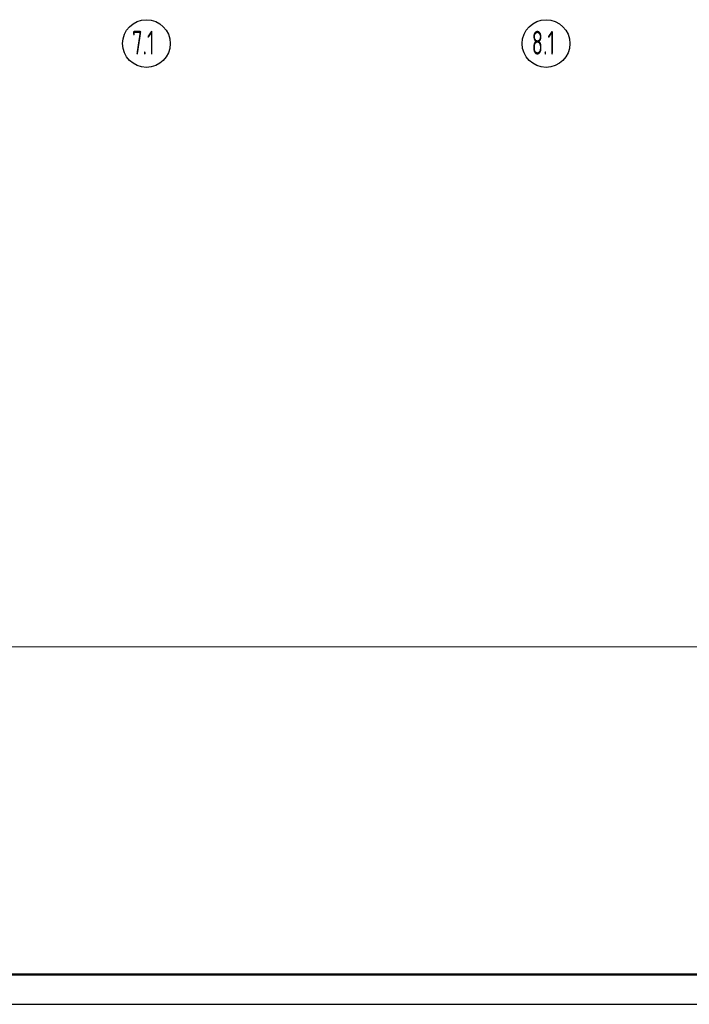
# Model space of a CAD drawing. Header units: millimetres. Extents: x 0 to 59400, y 0 to 42000.
# Tile 6 of 11: x 28869 to 40095, y 0 to 16519. Entities that reach past the tile are written whole.
import ezdxf

# ---------------------------------------------------------------- set-up
doc = ezdxf.new("R2010")
doc.units = ezdxf.units.MM
doc.linetypes.add('______5', pattern=[1100, 800, -100, 100, -100])
doc.layers.add('Standard', color=7, linetype='Continuous', lineweight=25)
doc.layers.add('Оси', color=7, linetype='______5', lineweight=13, true_color=0x656565)
doc.styles.add('ISOCPEUR', font='txt')

msp = doc.modelspace()

# ---------------------------------------------------------------- linework, layer by layer
at = {"layer": 'Standard', "color": 7, "linetype": 'Continuous', "lineweight": 25, "transparency": 33554687}
msp.add_lwpolyline([(0, 0), (59400, 0), (59400, 42000), (0, 42000), (0, 0)], close=True, dxfattribs=at)
at = {"layer": 'Standard', "color": 7, "linetype": 'Continuous', "lineweight": 50, "transparency": 33554687}
msp.add_lwpolyline([(2000, 41500), (58900, 41500), (58900, 500), (2000, 500), (2000, 41500)], close=True, dxfattribs=at)
at = {"layer": 'Standard', "color": 7, "linetype": 'Continuous', "lineweight": 18, "transparency": 33554687}
msp.add_lwpolyline([(58900, 41500), (2000, 41500), (2000, 6000), (58900, 6000), (58900, 41500)], dxfattribs=at)
at = {"layer": 'Оси', "color": 7, "linetype": 'Continuous', "lineweight": 25, "transparency": 33554687}
for centre in [(30993, 16119), (37693, 16119)]:
    msp.add_circle(centre, 400, dxfattribs=at)

# ---------------------------------------------------------------- texts
at = {"layer": 'Оси', "color": 7, "linetype": 'Continuous', "lineweight": 35, "transparency": 33554687, "char_height": 400, "width": 605.94, "attachment_point": 7, "style": 'ISOCPEUR'}
for s, insert in [('\\W0.63;7.1', (30753, 15933)), ('\\W0.63;8.1', (37453, 15933))]:
    msp.add_mtext(s, dxfattribs=dict(at, insert=insert))

doc.saveas('drawing.dxf')
